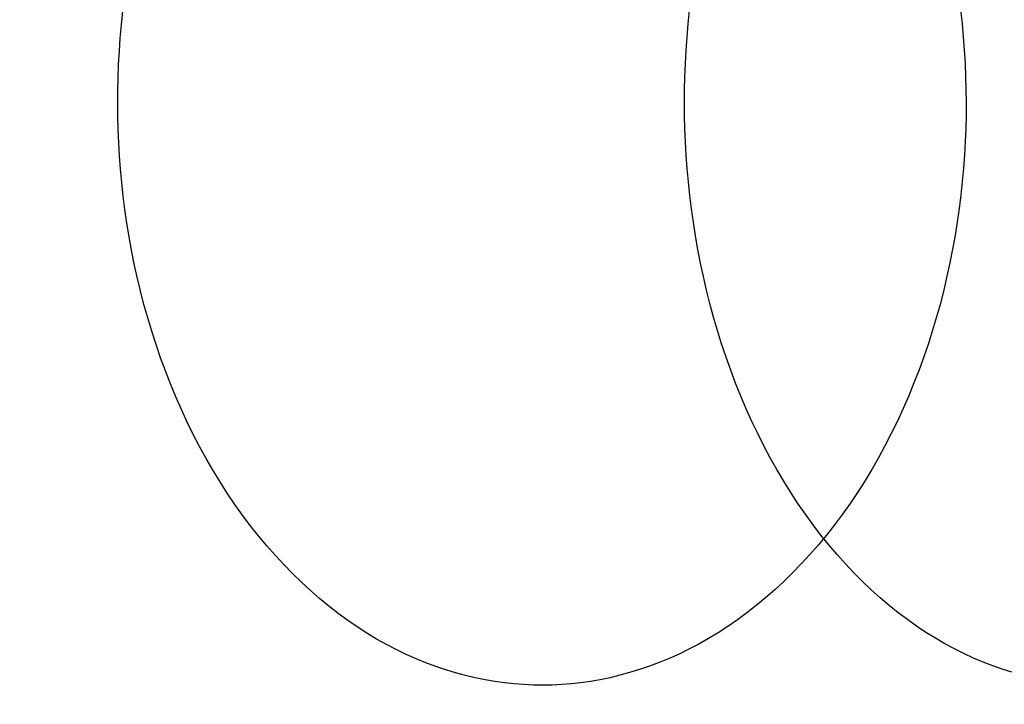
# Model space of a CAD drawing. Header units: millimetres. Extents: x -2852 to 102, y -106 to 97.
# Tile 133 of 256: x -2523 to -2511, y -12 to -4. Entities that reach past the tile are written whole.
import ezdxf

# ---------------------------------------------------------------- set-up
doc = ezdxf.new("R2010")
doc.units = ezdxf.units.MM
doc.header["$MEASUREMENT"] = 0
doc.layers.add('Predefinito', color=5, linetype='Continuous')

msp = doc.modelspace()

# ---------------------------------------------------------------- linework, layer by layer
at = {"layer": 'Predefinito', "extrusion": (-0.661408, -0.00090414, 0.750026)}
msp.add_lwpolyline([(1.524, -1409.59), (1.369, -1409.588), (1.212, -1409.583), (1.054, -1409.574), (0.895, -1409.562), (0.735, -1409.545), (0.574, -1409.525), (0.413, -1409.501), (0.251, -1409.473), (0.088, -1409.441), (-0.075, -1409.405), (-0.238, -1409.364), (-0.402, -1409.32), (-0.565, -1409.271), (-0.728, -1409.218), (-0.89, -1409.16), (-1.052, -1409.099), (-1.213, -1409.032), (-1.374, -1408.962), (-1.533, -1408.887), (-1.691, -1408.808), (-1.847, -1408.725), (-2.002, -1408.637), (-2.155, -1408.545), (-2.306, -1408.449), (-2.455, -1408.349), (-2.602, -1408.245), (-2.746, -1408.137), (-2.888, -1408.024), (-3.027, -1407.909), (-3.163, -1407.789), (-3.296, -1407.666), (-3.425, -1407.54), (-3.552, -1407.41), (-3.675, -1407.277), (-3.794, -1407.141), (-3.91, -1407.002), (-4.022, -1406.86), (-4.13, -1406.716), (-4.234, -1406.569), (-4.335, -1406.42), (-4.431, -1406.269), (-4.523, -1406.116), (-4.61, -1405.962), (-4.694, -1405.805), (-4.773, -1405.647), (-4.848, -1405.488), (-4.918, -1405.328), (-4.984, -1405.167), (-5.046, -1405.005), (-5.103, -1404.842), (-5.157, -1404.679), (-5.205, -1404.516), (-5.25, -1404.353), (-5.29, -1404.19), (-5.327, -1404.026), (-5.359, -1403.864), (-5.387, -1403.702), (-5.411, -1403.54), (-5.431, -1403.379), (-5.447, -1403.219), (-5.46, -1403.06), (-5.469, -1402.902), (-5.474, -1402.745), (-5.476, -1402.59), (-5.474, -1402.435), (-5.469, -1402.278), (-5.46, -1402.12), (-5.447, -1401.961), (-5.431, -1401.801), (-5.411, -1401.64), (-5.387, -1401.479), (-5.359, -1401.316), (-5.327, -1401.154), (-5.29, -1400.99), (-5.25, -1400.827), (-5.205, -1400.664), (-5.157, -1400.501), (-5.103, -1400.338), (-5.046, -1400.175), (-4.984, -1400.013), (-4.918, -1399.852), (-4.848, -1399.692), (-4.773, -1399.533), (-4.694, -1399.375), (-4.61, -1399.219), (-4.523, -1399.064), (-4.431, -1398.911), (-4.335, -1398.76), (-4.234, -1398.611), (-4.13, -1398.464), (-4.022, -1398.32), (-3.91, -1398.178), (-3.794, -1398.039), (-3.675, -1397.903), (-3.552, -1397.77), (-3.425, -1397.64), (-3.296, -1397.514), (-3.163, -1397.391), (-3.027, -1397.271), (-2.888, -1397.156), (-2.746, -1397.044), (-2.602, -1396.935), (-2.455, -1396.831), (-2.306, -1396.731), (-2.155, -1396.635), (-2.002, -1396.543), (-1.847, -1396.455), (-1.691, -1396.372), (-1.533, -1396.293), (-1.374, -1396.218), (-1.213, -1396.148), (-1.052, -1396.081), (-0.89, -1396.02), (-0.728, -1395.962), (-0.565, -1395.909), (-0.402, -1395.86), (-0.238, -1395.816), (-0.075, -1395.775), (0.088, -1395.739), (0.251, -1395.707), (0.413, -1395.679), (0.574, -1395.655), (0.735, -1395.635), (0.895, -1395.618), (1.054, -1395.606), (1.212, -1395.597), (1.369, -1395.592), (1.524, -1395.59), (1.68, -1395.592), (1.836, -1395.597), (1.994, -1395.606), (2.153, -1395.618), (2.313, -1395.635), (2.474, -1395.655), (2.636, -1395.679), (2.798, -1395.707), (2.961, -1395.739), (3.124, -1395.775), (3.287, -1395.816), (3.45, -1395.86), (3.614, -1395.909), (3.777, -1395.962), (3.939, -1396.02), (4.101, -1396.081), (4.262, -1396.148), (4.422, -1396.218), (4.582, -1396.293), (4.739, -1396.372), (4.896, -1396.455), (5.051, -1396.543), (5.204, -1396.635), (5.355, -1396.731), (5.504, -1396.831), (5.65, -1396.935), (5.795, -1397.044), (5.936, -1397.156), (6.075, -1397.271), (6.211, -1397.391), (6.344, -1397.514), (6.474, -1397.64), (6.601, -1397.77), (6.724, -1397.903), (6.843, -1398.039), (6.959, -1398.178), (7.071, -1398.32), (7.179, -1398.464), (7.283, -1398.611), (7.383, -1398.76), (7.479, -1398.911), (7.571, -1399.064), (7.659, -1399.219), (7.742, -1399.375), (7.821, -1399.533), (7.896, -1399.692), (7.967, -1399.852), (8.033, -1400.013), (8.095, -1400.175), (8.152, -1400.338), (8.205, -1400.501), (8.254, -1400.664), (8.299, -1400.827), (8.339, -1400.99), (8.375, -1401.154), (8.407, -1401.316), (8.436, -1401.479), (8.46, -1401.64), (8.48, -1401.801), (8.496, -1401.961), (8.509, -1402.12), (8.517, -1402.278), (8.523, -1402.435), (8.524, -1402.59), (8.523, -1402.745), (8.517, -1402.902), (8.509, -1403.06), (8.496, -1403.219), (8.48, -1403.379), (8.46, -1403.54), (8.436, -1403.702), (8.407, -1403.864), (8.375, -1404.026), (8.339, -1404.19), (8.299, -1404.353), (8.254, -1404.516), (8.205, -1404.679), (8.152, -1404.842), (8.095, -1405.005), (8.033, -1405.167), (7.967, -1405.328), (7.896, -1405.488), (7.821, -1405.647), (7.742, -1405.805), (7.659, -1405.962), (7.571, -1406.116), (7.479, -1406.269), (7.383, -1406.42), (7.283, -1406.569), (7.179, -1406.716), (7.071, -1406.86), (6.959, -1407.002), (6.843, -1407.141), (6.724, -1407.277), (6.601, -1407.41), (6.474, -1407.54), (6.344, -1407.666), (6.211, -1407.789), (6.075, -1407.909), (5.936, -1408.024), (5.795, -1408.137), (5.65, -1408.245), (5.504, -1408.349), (5.355, -1408.449), (5.204, -1408.545), (5.051, -1408.637), (4.896, -1408.725), (4.739, -1408.808), (4.582, -1408.887), (4.422, -1408.962), (4.262, -1409.032), (4.101, -1409.099), (3.939, -1409.16), (3.777, -1409.218), (3.614, -1409.271), (3.45, -1409.32), (3.287, -1409.364), (3.124, -1409.405), (2.961, -1409.441), (2.798, -1409.473), (2.636, -1409.501), (2.474, -1409.525), (2.313, -1409.545), (2.153, -1409.562), (1.994, -1409.574), (1.836, -1409.583), (1.68, -1409.588), (1.524, -1409.59)], dxfattribs=at)
msp.add_lwpolyline([(1.524, -1409.59), (1.369, -1409.588), (1.212, -1409.583), (1.054, -1409.574), (0.895, -1409.562), (0.735, -1409.545), (0.574, -1409.525), (0.413, -1409.501), (0.251, -1409.473), (0.088, -1409.441), (-0.075, -1409.405), (-0.238, -1409.364), (-0.402, -1409.32), (-0.565, -1409.271), (-0.728, -1409.218), (-0.89, -1409.16), (-1.052, -1409.099), (-1.213, -1409.032), (-1.374, -1408.962), (-1.533, -1408.887), (-1.691, -1408.808), (-1.847, -1408.725), (-2.002, -1408.637), (-2.155, -1408.545), (-2.306, -1408.449), (-2.455, -1408.349), (-2.602, -1408.245), (-2.746, -1408.137), (-2.888, -1408.024), (-3.027, -1407.909), (-3.163, -1407.789), (-3.296, -1407.666), (-3.425, -1407.54), (-3.552, -1407.41), (-3.675, -1407.277), (-3.794, -1407.141), (-3.91, -1407.002), (-4.022, -1406.86), (-4.13, -1406.716), (-4.234, -1406.569), (-4.335, -1406.42), (-4.431, -1406.269), (-4.523, -1406.116), (-4.61, -1405.962), (-4.694, -1405.805), (-4.773, -1405.647), (-4.848, -1405.488), (-4.918, -1405.328), (-4.984, -1405.167), (-5.046, -1405.005), (-5.103, -1404.842), (-5.157, -1404.679), (-5.205, -1404.516), (-5.25, -1404.353), (-5.29, -1404.19), (-5.327, -1404.026), (-5.359, -1403.864), (-5.387, -1403.702), (-5.411, -1403.54), (-5.431, -1403.379), (-5.447, -1403.219), (-5.46, -1403.06), (-5.469, -1402.902), (-5.474, -1402.745), (-5.476, -1402.59), (-5.474, -1402.435), (-5.469, -1402.278), (-5.46, -1402.12), (-5.447, -1401.961), (-5.431, -1401.801), (-5.411, -1401.64), (-5.387, -1401.479), (-5.359, -1401.316), (-5.327, -1401.154), (-5.29, -1400.99), (-5.25, -1400.827), (-5.205, -1400.664), (-5.157, -1400.501), (-5.103, -1400.338), (-5.046, -1400.175), (-4.984, -1400.013), (-4.918, -1399.852), (-4.848, -1399.692), (-4.773, -1399.533), (-4.694, -1399.375), (-4.61, -1399.219), (-4.523, -1399.064), (-4.431, -1398.911), (-4.335, -1398.76), (-4.234, -1398.611), (-4.13, -1398.464), (-4.022, -1398.32), (-3.91, -1398.178), (-3.794, -1398.039), (-3.675, -1397.903), (-3.552, -1397.77), (-3.425, -1397.64), (-3.296, -1397.514), (-3.163, -1397.391), (-3.027, -1397.271), (-2.888, -1397.156), (-2.746, -1397.044), (-2.602, -1396.935), (-2.455, -1396.831), (-2.306, -1396.731), (-2.155, -1396.635), (-2.002, -1396.543), (-1.847, -1396.455), (-1.691, -1396.372), (-1.533, -1396.293), (-1.374, -1396.218), (-1.213, -1396.148), (-1.052, -1396.081), (-0.89, -1396.02), (-0.728, -1395.962), (-0.565, -1395.909), (-0.402, -1395.86), (-0.238, -1395.816), (-0.075, -1395.775), (0.088, -1395.739), (0.251, -1395.707), (0.413, -1395.679), (0.574, -1395.655), (0.735, -1395.635), (0.895, -1395.618), (1.054, -1395.606), (1.212, -1395.597), (1.369, -1395.592), (1.524, -1395.59), (1.68, -1395.592), (1.836, -1395.597), (1.994, -1395.606), (2.153, -1395.618), (2.313, -1395.635), (2.474, -1395.655), (2.636, -1395.679), (2.798, -1395.707), (2.961, -1395.739), (3.124, -1395.775), (3.287, -1395.816), (3.45, -1395.86), (3.614, -1395.909), (3.777, -1395.962), (3.939, -1396.02), (4.101, -1396.081), (4.262, -1396.148), (4.422, -1396.218), (4.582, -1396.293), (4.739, -1396.372), (4.896, -1396.455), (5.051, -1396.543), (5.204, -1396.635), (5.355, -1396.731), (5.504, -1396.831), (5.65, -1396.935), (5.795, -1397.044), (5.936, -1397.156), (6.075, -1397.271), (6.211, -1397.391), (6.344, -1397.514), (6.474, -1397.64), (6.601, -1397.77), (6.724, -1397.903), (6.843, -1398.039), (6.959, -1398.178), (7.071, -1398.32), (7.179, -1398.464), (7.283, -1398.611), (7.383, -1398.76), (7.479, -1398.911), (7.571, -1399.064), (7.659, -1399.219), (7.742, -1399.375), (7.821, -1399.533), (7.896, -1399.692), (7.967, -1399.852), (8.033, -1400.013), (8.095, -1400.175), (8.152, -1400.338), (8.205, -1400.501), (8.254, -1400.664), (8.299, -1400.827), (8.339, -1400.99), (8.375, -1401.154), (8.407, -1401.316), (8.436, -1401.479), (8.46, -1401.64), (8.48, -1401.801), (8.496, -1401.961), (8.509, -1402.12), (8.517, -1402.278), (8.523, -1402.435), (8.524, -1402.59), (8.523, -1402.745), (8.517, -1402.902), (8.509, -1403.06), (8.496, -1403.219), (8.48, -1403.379), (8.46, -1403.54), (8.436, -1403.702), (8.407, -1403.864), (8.375, -1404.026), (8.339, -1404.19), (8.299, -1404.353), (8.254, -1404.516), (8.205, -1404.679), (8.152, -1404.842), (8.095, -1405.005), (8.033, -1405.167), (7.967, -1405.328), (7.896, -1405.488), (7.821, -1405.647), (7.742, -1405.805), (7.659, -1405.962), (7.571, -1406.116), (7.479, -1406.269), (7.383, -1406.42), (7.283, -1406.569), (7.179, -1406.716), (7.071, -1406.86), (6.959, -1407.002), (6.843, -1407.141), (6.724, -1407.277), (6.601, -1407.41), (6.474, -1407.54), (6.344, -1407.666), (6.211, -1407.789), (6.075, -1407.909), (5.936, -1408.024), (5.795, -1408.137), (5.65, -1408.245), (5.504, -1408.349), (5.355, -1408.449), (5.204, -1408.545), (5.051, -1408.637), (4.896, -1408.725), (4.739, -1408.808), (4.582, -1408.887), (4.422, -1408.962), (4.262, -1409.032), (4.101, -1409.099), (3.939, -1409.16), (3.777, -1409.218), (3.614, -1409.271), (3.45, -1409.32), (3.287, -1409.364), (3.124, -1409.405), (2.961, -1409.441), (2.798, -1409.473), (2.636, -1409.501), (2.474, -1409.525), (2.313, -1409.545), (2.153, -1409.562), (1.994, -1409.574), (1.836, -1409.583), (1.68, -1409.588), (1.524, -1409.59)], dxfattribs=at)
at = {"layer": 'Predefinito', "extrusion": (-0.001367, 0.999999, 0)}
for points in [[(1893.351, 1025.423), (1943.996, 932.904), (1961.196, 903.334), (1978.994, 874.095), (1998.617, 843.546), (2019.574, 812.937), (2030.542, 797.765), (2041.807, 782.796), (2053.363, 768.091), (2065.262, 753.644), (2077.379, 739.663), (2089.888, 726.008), (2102.541, 713.005), (2109.032, 706.653), (2115.637, 700.412), (2122.165, 694.465), (2128.81, 688.638), (2135.576, 682.942), (2142.469, 677.386), (2149.248, 672.164), (2156.152, 667.094), (2163.186, 662.189), (2170.353, 657.462), (2177.385, 653.09), (2184.546, 648.911), (2191.838, 644.939), (2199.261, 641.191), (2206.559, 637.799), (2213.976, 634.65), (2217.729, 633.171), (2221.511, 631.76), (2225.321, 630.418), (2229.159, 629.147), (2233.493, 627.811), (2237.855, 626.569), (2242.242, 625.424), (2246.651, 624.375), (2250.821, 623.475), (2255.007, 622.658), (2259.209, 621.925), (2263.423, 621.276), (2267.619, 620.713), (2271.823, 620.23), (2276.035, 619.828), (2280.251, 619.505), (2284.472, 619.261), (2288.695, 619.094), (2292.918, 619.003), (2297.141, 618.988), (2305.557, 619.179), (2313.955, 619.658), (2322.326, 620.416), (2330.662, 621.445), (2338.948, 622.733), (2347.185, 624.275), (2355.367, 626.062), (2363.489, 628.086), (2371.51, 630.329), (2379.462, 632.793), (2387.341, 635.472), (2395.142, 638.361), (2402.771, 641.415), (2410.318, 644.664), (2417.778, 648.104), (2425.148, 651.731), (2432.267, 655.457), (2439.292, 659.357), (2446.219, 663.43), (2453.044, 667.673), (2459.337, 671.801), (2465.533, 676.078), (2471.626, 680.506), (2477.611, 685.085), (2485.196, 691.244), (2492.573, 697.653), (2496.48, 701.227), (2500.322, 704.871), (2504.098, 708.583), (2507.806, 712.361), (2514.89, 719.962), (2521.71, 727.789), (2528.21, 735.751), (2534.46, 743.898), (2540.461, 752.2), (2546.234, 760.647), (2551.824, 769.271), (2557.214, 778.001), (2562.522, 786.996), (2567.664, 796.07), (2577.527, 814.391), (2632.823, 924.581), (2644.452, 945.982), (2657.018, 967.756), (2680.503, 1005.603), (2683.726, 1011.103), (2686.673, 1016.486), (2687.995, 1019.076), (2689.269, 1021.731), (2690.354, 1024.169), (2690.875, 1025.417), (2691.378, 1026.687)], [(1893.351, 1025.423), (1943.996, 932.904), (1961.196, 903.334), (1978.994, 874.095), (1998.617, 843.546), (2019.574, 812.937), (2030.542, 797.765), (2041.807, 782.796), (2053.363, 768.091), (2065.262, 753.644), (2077.379, 739.663), (2089.888, 726.008), (2102.541, 713.005), (2109.032, 706.653), (2115.637, 700.412), (2122.165, 694.465), (2128.81, 688.638), (2135.576, 682.942), (2142.469, 677.386), (2149.248, 672.164), (2156.152, 667.094), (2163.186, 662.189), (2170.353, 657.462), (2177.385, 653.09), (2184.546, 648.911), (2191.838, 644.939), (2199.261, 641.191), (2206.559, 637.799), (2213.976, 634.65), (2217.729, 633.171), (2221.511, 631.76), (2225.321, 630.418), (2229.159, 629.147), (2233.493, 627.811), (2237.855, 626.569), (2242.242, 625.424), (2246.651, 624.375), (2250.821, 623.475), (2255.007, 622.658), (2259.209, 621.925), (2263.423, 621.276), (2267.619, 620.713), (2271.823, 620.23), (2276.035, 619.828), (2280.251, 619.505), (2284.472, 619.261), (2288.695, 619.094), (2292.918, 619.003), (2297.141, 618.988), (2305.557, 619.179), (2313.955, 619.658), (2322.326, 620.416), (2330.662, 621.445), (2338.948, 622.733), (2347.185, 624.275), (2355.367, 626.062), (2363.489, 628.086), (2371.51, 630.329), (2379.462, 632.793), (2387.341, 635.472), (2395.142, 638.361), (2402.771, 641.415), (2410.318, 644.664), (2417.778, 648.104), (2425.148, 651.731), (2432.267, 655.457), (2439.292, 659.357), (2446.219, 663.43), (2453.044, 667.673), (2459.337, 671.801), (2465.533, 676.078), (2471.626, 680.506), (2477.611, 685.085), (2485.196, 691.244), (2492.573, 697.653), (2496.48, 701.227), (2500.322, 704.871), (2504.098, 708.583), (2507.806, 712.361), (2514.89, 719.962), (2521.71, 727.789), (2528.21, 735.751), (2534.46, 743.898), (2540.461, 752.2), (2546.234, 760.647), (2551.824, 769.271), (2557.214, 778.001), (2562.522, 786.996), (2567.664, 796.07), (2577.527, 814.391), (2632.823, 924.581), (2644.452, 945.982), (2657.018, 967.756), (2680.503, 1005.603), (2683.726, 1011.103), (2686.673, 1016.486), (2687.995, 1019.076), (2689.269, 1021.731), (2690.354, 1024.169), (2690.875, 1025.417), (2691.378, 1026.687)], [(2685.094, 1029.656), (2684.653, 1028.514), (2684.179, 1027.354), (2683.136, 1024.978), (2681.976, 1022.534), (2680.708, 1020.029), (2679.342, 1017.466), (2677.888, 1014.851), (2674.755, 1009.486), (2647.236, 964.812), (2634.885, 943.007), (2623.438, 921.608), (2573.472, 821.606), (2563.678, 803.183), (2553.533, 785.345), (2548.272, 776.653), (2542.857, 768.118), (2537.263, 759.741), (2531.47, 751.527), (2525.454, 743.478), (2519.193, 735.598), (2512.666, 727.889), (2505.848, 720.356), (2498.718, 713.001), (2495.03, 709.391), (2491.254, 705.827), (2487.39, 702.309), (2483.433, 698.838), (2479.382, 695.414), (2475.233, 692.037), (2469.344, 687.456), (2463.27, 682.973), (2457.021, 678.599), (2450.604, 674.339), (2444.025, 670.203), (2437.294, 666.199), (2430.418, 662.334), (2423.403, 658.618), (2416.259, 655.058), (2408.992, 651.662), (2401.61, 648.438), (2394.122, 645.395), (2386.533, 642.541), (2378.853, 639.883), (2371.089, 637.431), (2363.249, 635.192), (2355.339, 633.174), (2347.369, 631.385), (2339.345, 629.834), (2331.275, 628.529), (2323.167, 627.478), (2315.028, 626.688), (2306.867, 626.169), (2298.69, 625.929), (2294.598, 625.915), (2290.506, 625.974), (2286.413, 626.107), (2282.321, 626.315), (2278.232, 626.598), (2274.145, 626.958), (2270.062, 627.395), (2265.984, 627.912), (2261.911, 628.508), (2257.846, 629.185), (2253.788, 629.943), (2249.738, 630.785), (2245.698, 631.71), (2241.669, 632.721), (2237.651, 633.817), (2233.646, 635), (2229.972, 636.166), (2226.309, 637.405), (2222.658, 638.717), (2219.018, 640.1), (2215.391, 641.554), (2211.775, 643.077), (2204.58, 646.326), (2197.435, 649.84), (2190.34, 653.611), (2183.297, 657.63), (2176.306, 661.888), (2169.369, 666.379), (2162.486, 671.093), (2155.659, 676.022), (2148.889, 681.158), (2142.175, 686.492), (2135.521, 692.017), (2128.926, 697.724), (2122.392, 703.605), (2115.919, 709.651), (2109.508, 715.854), (2096.88, 728.7), (2084.513, 742.076), (2072.418, 755.915), (2060.6, 770.152), (2049.07, 784.721), (2037.834, 799.554), (2026.9, 814.587), (2005.974, 844.986), (1986.355, 875.387), (1968.108, 905.263), (1951.298, 934.083), (1899.711, 1028.227)], [(2685.094, 1029.656), (2684.653, 1028.514), (2684.179, 1027.354), (2683.136, 1024.978), (2681.976, 1022.534), (2680.708, 1020.029), (2679.342, 1017.466), (2677.888, 1014.851), (2674.755, 1009.486), (2647.236, 964.812), (2634.885, 943.007), (2623.438, 921.608), (2573.472, 821.606), (2563.678, 803.183), (2553.533, 785.345), (2548.272, 776.653), (2542.857, 768.118), (2537.263, 759.741), (2531.47, 751.527), (2525.454, 743.478), (2519.193, 735.598), (2512.666, 727.889), (2505.848, 720.356), (2498.718, 713.001), (2495.03, 709.391), (2491.254, 705.827), (2487.39, 702.309), (2483.433, 698.838), (2479.382, 695.414), (2475.233, 692.037), (2469.344, 687.456), (2463.27, 682.973), (2457.021, 678.599), (2450.604, 674.339), (2444.025, 670.203), (2437.294, 666.199), (2430.418, 662.334), (2423.403, 658.618), (2416.259, 655.058), (2408.992, 651.662), (2401.61, 648.438), (2394.122, 645.395), (2386.533, 642.541), (2378.853, 639.883), (2371.089, 637.431), (2363.249, 635.192), (2355.339, 633.174), (2347.369, 631.385), (2339.345, 629.834), (2331.275, 628.529), (2323.167, 627.478), (2315.028, 626.688), (2306.867, 626.169), (2298.69, 625.929), (2294.598, 625.915), (2290.506, 625.974), (2286.413, 626.107), (2282.321, 626.315), (2278.232, 626.598), (2274.145, 626.958), (2270.062, 627.395), (2265.984, 627.912), (2261.911, 628.508), (2257.846, 629.185), (2253.788, 629.943), (2249.738, 630.785), (2245.698, 631.71), (2241.669, 632.721), (2237.651, 633.817), (2233.646, 635), (2229.972, 636.166), (2226.309, 637.405), (2222.658, 638.717), (2219.018, 640.1), (2215.391, 641.554), (2211.775, 643.077), (2204.58, 646.326), (2197.435, 649.84), (2190.34, 653.611), (2183.297, 657.63), (2176.306, 661.888), (2169.369, 666.379), (2162.486, 671.093), (2155.659, 676.022), (2148.889, 681.158), (2142.175, 686.492), (2135.521, 692.017), (2128.926, 697.724), (2122.392, 703.605), (2115.919, 709.651), (2109.508, 715.854), (2096.88, 728.7), (2084.513, 742.076), (2072.418, 755.915), (2060.6, 770.152), (2049.07, 784.721), (2037.834, 799.554), (2026.9, 814.587), (2005.974, 844.986), (1986.355, 875.387), (1968.108, 905.263), (1951.298, 934.083), (1899.711, 1028.227)], [(1905.998, 1031.428), (1956.521, 939.158), (1973.605, 909.817), (1991.259, 880.845), (2010.696, 850.623), (2031.419, 820.401), (2042.247, 805.445), (2053.356, 790.71), (2064.735, 776.257), (2076.434, 762.081), (2088.326, 748.391), (2100.577, 735.049), (2112.94, 722.379), (2119.268, 716.204), (2125.7, 710.146), (2132.045, 704.384), (2138.494, 698.749), (2145.048, 693.251), (2151.712, 687.9), (2158.253, 682.884), (2164.9, 678.025), (2171.656, 673.337), (2178.522, 668.832), (2185.241, 664.679), (2192.064, 660.721), (2198.993, 656.973), (2206.025, 653.449), (2212.916, 650.273), (2219.899, 647.335), (2223.423, 645.961), (2226.969, 644.652), (2230.536, 643.41), (2234.124, 642.237), (2238.17, 641.007), (2242.241, 639.865), (2246.337, 638.812), (2250.455, 637.848), (2254.353, 637.022), (2258.268, 636.273), (2262.199, 635.602), (2266.144, 635.009), (2270.075, 634.496), (2274.016, 634.058), (2277.966, 633.694), (2281.924, 633.405), (2285.888, 633.189), (2289.857, 633.045), (2293.83, 632.973), (2297.806, 632.972), (2305.737, 633.178), (2313.662, 633.655), (2321.574, 634.396), (2329.464, 635.393), (2337.317, 636.638), (2345.134, 638.124), (2352.908, 639.844), (2360.634, 641.791), (2368.271, 643.949), (2375.85, 646.319), (2383.365, 648.896), (2390.811, 651.674), (2398.098, 654.612), (2405.308, 657.737), (2412.438, 661.046), (2419.484, 664.534), (2426.289, 668.117), (2433.005, 671.866), (2439.624, 675.779), (2446.144, 679.855), (2452.151, 683.816), (2458.061, 687.918), (2463.868, 692.16), (2469.565, 696.541), (2476.774, 702.428), (2483.783, 708.55), (2487.496, 711.964), (2491.146, 715.445), (2494.735, 718.992), (2498.261, 722.602), (2505.002, 729.873), (2511.502, 737.37), (2517.71, 745.011), (2523.692, 752.846), (2529.453, 760.85), (2535.011, 769.017), (2540.411, 777.379), (2545.634, 785.869), (2550.797, 794.646), (2555.815, 803.528), (2565.493, 821.545), (2620.832, 931.806), (2632.631, 953.483), (2645.413, 975.588), (2668.906, 1013.445), (2671.937, 1018.654), (2673.307, 1021.13), (2674.619, 1023.605), (2675.781, 1025.918), (2676.867, 1028.226), (2677.757, 1030.277), (2678.17, 1031.297), (2678.557, 1032.31)], [(1905.998, 1031.428), (1956.521, 939.158), (1973.605, 909.817), (1991.259, 880.845), (2010.696, 850.623), (2031.419, 820.401), (2042.247, 805.445), (2053.356, 790.71), (2064.735, 776.257), (2076.434, 762.081), (2088.326, 748.391), (2100.577, 735.049), (2112.94, 722.379), (2119.268, 716.204), (2125.7, 710.146), (2132.045, 704.384), (2138.494, 698.749), (2145.048, 693.251), (2151.712, 687.9), (2158.253, 682.884), (2164.9, 678.025), (2171.656, 673.337), (2178.522, 668.832), (2185.241, 664.679), (2192.064, 660.721), (2198.993, 656.973), (2206.025, 653.449), (2212.916, 650.273), (2219.899, 647.335), (2223.423, 645.961), (2226.969, 644.652), (2230.536, 643.41), (2234.124, 642.237), (2238.17, 641.007), (2242.241, 639.865), (2246.337, 638.812), (2250.455, 637.848), (2254.353, 637.022), (2258.268, 636.273), (2262.199, 635.602), (2266.144, 635.009), (2270.075, 634.496), (2274.016, 634.058), (2277.966, 633.694), (2281.924, 633.405), (2285.888, 633.189), (2289.857, 633.045), (2293.83, 632.973), (2297.806, 632.972), (2305.737, 633.178), (2313.662, 633.655), (2321.574, 634.396), (2329.464, 635.393), (2337.317, 636.638), (2345.134, 638.124), (2352.908, 639.844), (2360.634, 641.791), (2368.271, 643.949), (2375.85, 646.319), (2383.365, 648.896), (2390.811, 651.674), (2398.098, 654.612), (2405.308, 657.737), (2412.438, 661.046), (2419.484, 664.534), (2426.289, 668.117), (2433.005, 671.866), (2439.624, 675.779), (2446.144, 679.855), (2452.151, 683.816), (2458.061, 687.918), (2463.868, 692.16), (2469.565, 696.541), (2476.774, 702.428), (2483.783, 708.55), (2487.496, 711.964), (2491.146, 715.445), (2494.735, 718.992), (2498.261, 722.602), (2505.002, 729.873), (2511.502, 737.37), (2517.71, 745.011), (2523.692, 752.846), (2529.453, 760.85), (2535.011, 769.017), (2540.411, 777.379), (2545.634, 785.869), (2550.797, 794.646), (2555.815, 803.528), (2565.493, 821.545), (2620.832, 931.806), (2632.631, 953.483), (2645.413, 975.588), (2668.906, 1013.445), (2671.937, 1018.654), (2673.307, 1021.13), (2674.619, 1023.605), (2675.781, 1025.918), (2676.867, 1028.226), (2677.757, 1030.277), (2678.17, 1031.297), (2678.557, 1032.31)], [(1899.675, 1028.426), (1950.258, 936.031), (1967.4, 906.576), (1985.127, 877.47), (2004.656, 847.084), (2025.496, 816.669), (2036.395, 801.605), (2047.581, 786.753), (2059.049, 772.174), (2070.848, 757.863), (2082.852, 744.027), (2095.232, 730.528), (2107.74, 717.692), (2114.15, 711.428), (2120.669, 705.279), (2127.105, 699.424), (2133.652, 693.694), (2140.312, 688.097), (2147.091, 682.643), (2153.75, 677.524), (2160.526, 672.56), (2167.421, 667.763), (2174.437, 663.147), (2181.313, 658.884), (2188.305, 654.816), (2195.415, 650.956), (2202.643, 647.32), (2209.738, 644.036), (2216.937, 640.993), (2220.576, 639.566), (2224.24, 638.206), (2227.928, 636.914), (2231.641, 635.692), (2235.831, 634.409), (2240.048, 633.217), (2244.289, 632.118), (2248.553, 631.112), (2252.587, 630.248), (2256.638, 629.466), (2260.704, 628.764), (2264.783, 628.142), (2268.847, 627.604), (2272.92, 627.144), (2277, 626.761), (2281.087, 626.455), (2285.18, 626.225), (2289.276, 626.069), (2293.374, 625.988), (2297.474, 625.98), (2305.647, 626.178), (2313.808, 626.656), (2321.95, 627.406), (2330.063, 628.419), (2338.132, 629.686), (2346.159, 631.199), (2354.138, 632.953), (2362.062, 634.938), (2369.891, 637.139), (2377.656, 639.556), (2385.353, 642.184), (2392.976, 645.017), (2400.435, 648.013), (2407.813, 651.2), (2415.108, 654.575), (2422.316, 658.133), (2429.278, 661.787), (2436.148, 665.612), (2442.922, 669.605), (2449.594, 673.764), (2455.744, 677.809), (2461.797, 681.998), (2467.747, 686.333), (2473.588, 690.813), (2480.985, 696.836), (2488.178, 703.101), (2491.988, 706.596), (2495.734, 710.158), (2499.416, 713.788), (2503.033, 717.481), (2509.946, 724.917), (2516.606, 732.58), (2522.96, 740.381), (2529.076, 748.372), (2534.957, 756.525), (2540.622, 764.832), (2546.118, 773.325), (2551.424, 781.935), (2556.66, 790.821), (2561.74, 799.799), (2571.51, 817.968), (2626.828, 928.194), (2638.541, 949.732), (2651.216, 971.672), (2674.704, 1009.524), (2677.832, 1014.879), (2679.262, 1017.451), (2680.646, 1020.045), (2681.888, 1022.497), (2683.068, 1024.979), (2684.056, 1027.223), (2684.522, 1028.357), (2684.967, 1029.499)], [(1899.675, 1028.426), (1950.258, 936.031), (1967.4, 906.576), (1985.127, 877.47), (2004.656, 847.084), (2025.496, 816.669), (2036.395, 801.605), (2047.581, 786.753), (2059.049, 772.174), (2070.848, 757.863), (2082.852, 744.027), (2095.232, 730.528), (2107.74, 717.692), (2114.15, 711.428), (2120.669, 705.279), (2127.105, 699.424), (2133.652, 693.694), (2140.312, 688.097), (2147.091, 682.643), (2153.75, 677.524), (2160.526, 672.56), (2167.421, 667.763), (2174.437, 663.147), (2181.313, 658.884), (2188.305, 654.816), (2195.415, 650.956), (2202.643, 647.32), (2209.738, 644.036), (2216.937, 640.993), (2220.576, 639.566), (2224.24, 638.206), (2227.928, 636.914), (2231.641, 635.692), (2235.831, 634.409), (2240.048, 633.217), (2244.289, 632.118), (2248.553, 631.112), (2252.587, 630.248), (2256.638, 629.466), (2260.704, 628.764), (2264.783, 628.142), (2268.847, 627.604), (2272.92, 627.144), (2277, 626.761), (2281.087, 626.455), (2285.18, 626.225), (2289.276, 626.069), (2293.374, 625.988), (2297.474, 625.98), (2305.647, 626.178), (2313.808, 626.656), (2321.95, 627.406), (2330.063, 628.419), (2338.132, 629.686), (2346.159, 631.199), (2354.138, 632.953), (2362.062, 634.938), (2369.891, 637.139), (2377.656, 639.556), (2385.353, 642.184), (2392.976, 645.017), (2400.435, 648.013), (2407.813, 651.2), (2415.108, 654.575), (2422.316, 658.133), (2429.278, 661.787), (2436.148, 665.612), (2442.922, 669.605), (2449.594, 673.764), (2455.744, 677.809), (2461.797, 681.998), (2467.747, 686.333), (2473.588, 690.813), (2480.985, 696.836), (2488.178, 703.101), (2491.988, 706.596), (2495.734, 710.158), (2499.416, 713.788), (2503.033, 717.481), (2509.946, 724.917), (2516.606, 732.58), (2522.96, 740.381), (2529.076, 748.372), (2534.957, 756.525), (2540.622, 764.832), (2546.118, 773.325), (2551.424, 781.935), (2556.66, 790.821), (2561.74, 799.799), (2571.51, 817.968), (2626.828, 928.194), (2638.541, 949.732), (2651.216, 971.672), (2674.704, 1009.524), (2677.832, 1014.879), (2679.262, 1017.451), (2680.646, 1020.045), (2681.888, 1022.497), (2683.068, 1024.979), (2684.056, 1027.223), (2684.522, 1028.357), (2684.967, 1029.499)]]:
    msp.add_lwpolyline(points, dxfattribs=at)
at = {"layer": 'Predefinito'}
for points in [[(-2511.564, -3.846, 737.309), (-2511.546, -4.008, 737.326), (-2511.531, -4.169, 737.34), (-2511.519, -4.329, 737.351), (-2511.51, -4.488, 737.359), (-2511.503, -4.645, 737.365), (-2511.499, -4.802, 737.369), (-2511.497, -4.958, 737.37), (-2511.498, -5.113, 737.369), (-2511.502, -5.27, 737.365), (-2511.508, -5.428, 737.359), (-2511.517, -5.587, 737.351), (-2511.529, -5.747, 737.34), (-2511.543, -5.907, 737.326), (-2511.561, -6.069, 737.309), (-2511.581, -6.231, 737.29), (-2511.604, -6.394, 737.268), (-2511.63, -6.557, 737.243), (-2511.659, -6.721, 737.216), (-2511.692, -6.884, 737.185), (-2511.727, -7.047, 737.152), (-2511.766, -7.21, 737.115), (-2511.807, -7.373, 737.076), (-2511.852, -7.535, 737.034), (-2511.9, -7.696, 736.989), (-2511.951, -7.856, 736.94), (-2512.006, -8.015, 736.889), (-2512.063, -8.173, 736.835), (-2512.124, -8.33, 736.778), (-2512.187, -8.485, 736.718), (-2512.254, -8.638, 736.655), (-2512.324, -8.789, 736.589), (-2512.397, -8.938, 736.521), (-2512.473, -9.085, 736.449), (-2512.551, -9.229, 736.375), (-2512.633, -9.371, 736.299), (-2512.717, -9.51, 736.22), (-2512.804, -9.646, 736.138), (-2512.893, -9.779, 736.054), (-2512.985, -9.909, 735.967), (-2513.08, -10.036, 735.878), (-2513.177, -10.159, 735.787), (-2513.276, -10.279, 735.694), (-2513.377, -10.395, 735.599), (-2513.48, -10.507, 735.502), (-2513.585, -10.615, 735.403), (-2513.692, -10.719, 735.303), (-2513.8, -10.82, 735.201), (-2513.91, -10.916, 735.098), (-2514.022, -11.008, 734.993), (-2514.135, -11.096, 734.887), (-2514.249, -11.179, 734.78), (-2514.364, -11.259, 734.672), (-2514.479, -11.334, 734.563), (-2514.596, -11.404, 734.453), (-2514.714, -11.47, 734.343), (-2514.832, -11.532, 734.232), (-2514.95, -11.59, 734.121), (-2515.069, -11.643, 734.009), (-2515.188, -11.692, 733.898), (-2515.307, -11.737, 733.786), (-2515.426, -11.778, 733.674), (-2515.545, -11.814, 733.563), (-2515.663, -11.846, 733.451), (-2515.781, -11.875, 733.34), (-2515.899, -11.899, 733.23), (-2516.016, -11.919, 733.12), (-2516.133, -11.936, 733.01), (-2516.249, -11.948, 732.901), (-2516.364, -11.957, 732.793), (-2516.478, -11.963, 732.686), (-2516.592, -11.965, 732.58), (-2516.705, -11.963, 732.473), (-2516.819, -11.958, 732.366), (-2516.934, -11.949, 732.258), (-2517.05, -11.937, 732.149), (-2517.167, -11.921, 732.04), (-2517.284, -11.901, 731.929), (-2517.402, -11.877, 731.819), (-2517.521, -11.849, 731.708), (-2517.639, -11.817, 731.596), (-2517.758, -11.781, 731.485), (-2517.877, -11.741, 731.373), (-2517.996, -11.696, 731.261), (-2518.115, -11.648, 731.15), (-2518.234, -11.595, 731.038), (-2518.353, -11.537, 730.927), (-2518.471, -11.476, 730.816), (-2518.589, -11.41, 730.706), (-2518.706, -11.339, 730.596), (-2518.822, -11.265, 730.487), (-2518.937, -11.186, 730.379), (-2519.051, -11.102, 730.272), (-2519.164, -11.015, 730.166), (-2519.276, -10.923, 730.061), (-2519.386, -10.827, 729.958), (-2519.495, -10.727, 729.856), (-2519.602, -10.623, 729.756), (-2519.707, -10.515, 729.657), (-2519.811, -10.403, 729.56), (-2519.912, -10.288, 729.465), (-2520.012, -10.168, 729.372), (-2520.109, -10.046, 729.281), (-2520.203, -9.919, 729.192), (-2520.296, -9.79, 729.105), (-2520.386, -9.657, 729.021), (-2520.473, -9.521, 728.94), (-2520.558, -9.382, 728.86), (-2520.639, -9.24, 728.784), (-2520.719, -9.096, 728.71), (-2520.795, -8.95, 728.638), (-2520.868, -8.801, 728.57), (-2520.938, -8.65, 728.504), (-2521.005, -8.497, 728.441), (-2521.07, -8.342, 728.381), (-2521.131, -8.186, 728.324), (-2521.188, -8.028, 728.27), (-2521.243, -7.869, 728.219), (-2521.295, -7.709, 728.171), (-2521.343, -7.548, 728.125), (-2521.389, -7.386, 728.083), (-2521.431, -7.223, 728.044), (-2521.47, -7.06, 728.007), (-2521.505, -6.897, 727.974), (-2521.538, -6.734, 727.943), (-2521.568, -6.571, 727.916), (-2521.595, -6.408, 727.891), (-2521.618, -6.245, 727.869), (-2521.639, -6.083, 727.85), (-2521.657, -5.921, 727.833), (-2521.672, -5.76, 727.819), (-2521.684, -5.6, 727.808), (-2521.693, -5.441, 727.8), (-2521.7, -5.284, 727.794), (-2521.704, -5.127, 727.79), (-2521.705, -4.971, 727.789)], [(-2511.564, -3.846, 737.309), (-2511.546, -4.008, 737.326), (-2511.531, -4.169, 737.34), (-2511.519, -4.329, 737.351), (-2511.51, -4.488, 737.359), (-2511.503, -4.645, 737.365), (-2511.499, -4.802, 737.369), (-2511.497, -4.958, 737.37), (-2511.498, -5.113, 737.369), (-2511.502, -5.27, 737.365), (-2511.508, -5.428, 737.359), (-2511.517, -5.587, 737.351), (-2511.529, -5.747, 737.34), (-2511.543, -5.907, 737.326), (-2511.561, -6.069, 737.309), (-2511.581, -6.231, 737.29), (-2511.604, -6.394, 737.268), (-2511.63, -6.557, 737.243), (-2511.659, -6.721, 737.216), (-2511.692, -6.884, 737.185), (-2511.727, -7.047, 737.152), (-2511.766, -7.21, 737.115), (-2511.807, -7.373, 737.076), (-2511.852, -7.535, 737.034), (-2511.9, -7.696, 736.989), (-2511.951, -7.856, 736.94), (-2512.006, -8.015, 736.889), (-2512.063, -8.173, 736.835), (-2512.124, -8.33, 736.778), (-2512.187, -8.485, 736.718), (-2512.254, -8.638, 736.655), (-2512.324, -8.789, 736.589), (-2512.397, -8.938, 736.521), (-2512.473, -9.085, 736.449), (-2512.551, -9.229, 736.375), (-2512.633, -9.371, 736.299), (-2512.717, -9.51, 736.22), (-2512.804, -9.646, 736.138), (-2512.893, -9.779, 736.054), (-2512.985, -9.909, 735.967), (-2513.08, -10.036, 735.878), (-2513.177, -10.159, 735.787), (-2513.276, -10.279, 735.694), (-2513.377, -10.395, 735.599), (-2513.48, -10.507, 735.502), (-2513.585, -10.615, 735.403), (-2513.692, -10.719, 735.303), (-2513.8, -10.82, 735.201), (-2513.91, -10.916, 735.098), (-2514.022, -11.008, 734.993), (-2514.135, -11.096, 734.887), (-2514.249, -11.179, 734.78), (-2514.364, -11.259, 734.672), (-2514.479, -11.334, 734.563), (-2514.596, -11.404, 734.453), (-2514.714, -11.47, 734.343), (-2514.832, -11.532, 734.232), (-2514.95, -11.59, 734.121), (-2515.069, -11.643, 734.009), (-2515.188, -11.692, 733.898), (-2515.307, -11.737, 733.786), (-2515.426, -11.778, 733.674), (-2515.545, -11.814, 733.563), (-2515.663, -11.846, 733.451), (-2515.781, -11.875, 733.34), (-2515.899, -11.899, 733.23), (-2516.016, -11.919, 733.12), (-2516.133, -11.936, 733.01), (-2516.249, -11.948, 732.901), (-2516.364, -11.957, 732.793), (-2516.478, -11.963, 732.686), (-2516.592, -11.965, 732.58), (-2516.705, -11.963, 732.473), (-2516.819, -11.958, 732.366), (-2516.934, -11.949, 732.258), (-2517.05, -11.937, 732.149), (-2517.167, -11.921, 732.04), (-2517.284, -11.901, 731.929), (-2517.402, -11.877, 731.819), (-2517.521, -11.849, 731.708), (-2517.639, -11.817, 731.596), (-2517.758, -11.781, 731.485), (-2517.877, -11.741, 731.373), (-2517.996, -11.696, 731.261), (-2518.115, -11.648, 731.15), (-2518.234, -11.595, 731.038), (-2518.353, -11.537, 730.927), (-2518.471, -11.476, 730.816), (-2518.589, -11.41, 730.706), (-2518.706, -11.339, 730.596), (-2518.822, -11.265, 730.487), (-2518.937, -11.186, 730.379), (-2519.051, -11.102, 730.272), (-2519.164, -11.015, 730.166), (-2519.276, -10.923, 730.061), (-2519.386, -10.827, 729.958), (-2519.495, -10.727, 729.856), (-2519.602, -10.623, 729.756), (-2519.707, -10.515, 729.657), (-2519.811, -10.403, 729.56), (-2519.912, -10.288, 729.465), (-2520.012, -10.168, 729.372), (-2520.109, -10.046, 729.281), (-2520.203, -9.919, 729.192), (-2520.296, -9.79, 729.105), (-2520.386, -9.657, 729.021), (-2520.473, -9.521, 728.94), (-2520.558, -9.382, 728.86), (-2520.639, -9.24, 728.784), (-2520.719, -9.096, 728.71), (-2520.795, -8.95, 728.638), (-2520.868, -8.801, 728.57), (-2520.938, -8.65, 728.504), (-2521.005, -8.497, 728.441), (-2521.07, -8.342, 728.381), (-2521.131, -8.186, 728.324), (-2521.188, -8.028, 728.27), (-2521.243, -7.869, 728.219), (-2521.295, -7.709, 728.171), (-2521.343, -7.548, 728.125), (-2521.389, -7.386, 728.083), (-2521.431, -7.223, 728.044), (-2521.47, -7.06, 728.007), (-2521.505, -6.897, 727.974), (-2521.538, -6.734, 727.943), (-2521.568, -6.571, 727.916), (-2521.595, -6.408, 727.891), (-2521.618, -6.245, 727.869), (-2521.639, -6.083, 727.85), (-2521.657, -5.921, 727.833), (-2521.672, -5.76, 727.819), (-2521.684, -5.6, 727.808), (-2521.693, -5.441, 727.8), (-2521.7, -5.284, 727.794), (-2521.704, -5.127, 727.79), (-2521.705, -4.971, 727.789)], [(-2521.705, -4.971, 727.789), (-2521.704, -4.816, 727.79), (-2521.7, -4.659, 727.794), (-2521.694, -4.502, 727.8), (-2521.685, -4.342, 727.808), (-2521.674, -4.182, 727.819), (-2521.659, -4.022, 727.833), (-2521.642, -3.86, 727.85)], [(-2521.705, -4.971, 727.789), (-2521.704, -4.816, 727.79), (-2521.7, -4.659, 727.794), (-2521.694, -4.502, 727.8), (-2521.685, -4.342, 727.808), (-2521.674, -4.182, 727.819), (-2521.659, -4.022, 727.833), (-2521.642, -3.86, 727.85)], [(-2514.885, -4.962, 719.962), (-2514.884, -4.807, 719.963), (-2514.881, -4.65, 719.966), (-2514.875, -4.492, 719.973), (-2514.866, -4.333, 719.982), (-2514.855, -4.173, 719.993), (-2514.841, -4.012, 720.007), (-2514.824, -3.851, 720.024)], [(-2514.885, -4.962, 719.962), (-2514.884, -4.807, 719.963), (-2514.881, -4.65, 719.966), (-2514.875, -4.492, 719.973), (-2514.866, -4.333, 719.982), (-2514.855, -4.173, 719.993), (-2514.841, -4.012, 720.007), (-2514.824, -3.851, 720.024)], [(-2510.947, -11.808, 723.9), (-2511.062, -11.772, 723.785), (-2511.177, -11.732, 723.669), (-2511.293, -11.687, 723.554), (-2511.408, -11.638, 723.438), (-2511.523, -11.585, 723.323), (-2511.638, -11.528, 723.208), (-2511.752, -11.466, 723.093), (-2511.866, -11.4, 722.979), (-2511.98, -11.33, 722.865), (-2512.092, -11.255, 722.753), (-2512.204, -11.176, 722.641), (-2512.314, -11.093, 722.53), (-2512.424, -11.006, 722.421), (-2512.532, -10.914, 722.312), (-2512.639, -10.818, 722.205), (-2512.744, -10.718, 722.1), (-2512.848, -10.614, 721.996), (-2512.95, -10.506, 721.894), (-2513.05, -10.394, 721.794), (-2513.148, -10.278, 721.695), (-2513.245, -10.159, 721.599), (-2513.339, -10.036, 721.505), (-2513.431, -9.91, 721.413), (-2513.52, -9.78, 721.323), (-2513.607, -9.647, 721.236), (-2513.692, -9.512, 721.152), (-2513.774, -9.373, 721.07), (-2513.853, -9.231, 720.991), (-2513.93, -9.087, 720.914), (-2514.003, -8.94, 720.84), (-2514.074, -8.792, 720.769), (-2514.142, -8.641, 720.701), (-2514.207, -8.488, 720.636), (-2514.27, -8.333, 720.574), (-2514.329, -8.176, 720.515), (-2514.385, -8.019, 720.459), (-2514.438, -7.86, 720.406), (-2514.488, -7.699, 720.356), (-2514.535, -7.538, 720.309), (-2514.579, -7.376, 720.266), (-2514.619, -7.214, 720.225), (-2514.657, -7.051, 720.187), (-2514.692, -6.888, 720.153), (-2514.724, -6.725, 720.121), (-2514.752, -6.562, 720.093), (-2514.778, -6.398, 720.067), (-2514.801, -6.236, 720.044), (-2514.821, -6.074, 720.024), (-2514.838, -5.912, 720.007), (-2514.853, -5.751, 719.993), (-2514.865, -5.591, 719.982), (-2514.874, -5.432, 719.973), (-2514.88, -5.274, 719.966), (-2514.884, -5.118, 719.963), (-2514.885, -4.962, 719.962)], [(-2510.947, -11.808, 723.9), (-2511.062, -11.772, 723.785), (-2511.177, -11.732, 723.669), (-2511.293, -11.687, 723.554), (-2511.408, -11.638, 723.438), (-2511.523, -11.585, 723.323), (-2511.638, -11.528, 723.208), (-2511.752, -11.466, 723.093), (-2511.866, -11.4, 722.979), (-2511.98, -11.33, 722.865), (-2512.092, -11.255, 722.753), (-2512.204, -11.176, 722.641), (-2512.314, -11.093, 722.53), (-2512.424, -11.006, 722.421), (-2512.532, -10.914, 722.312), (-2512.639, -10.818, 722.205), (-2512.744, -10.718, 722.1), (-2512.848, -10.614, 721.996), (-2512.95, -10.506, 721.894), (-2513.05, -10.394, 721.794), (-2513.148, -10.278, 721.695), (-2513.245, -10.159, 721.599), (-2513.339, -10.036, 721.505), (-2513.431, -9.91, 721.413), (-2513.52, -9.78, 721.323), (-2513.607, -9.647, 721.236), (-2513.692, -9.512, 721.152), (-2513.774, -9.373, 721.07), (-2513.853, -9.231, 720.991), (-2513.93, -9.087, 720.914), (-2514.003, -8.94, 720.84), (-2514.074, -8.792, 720.769), (-2514.142, -8.641, 720.701), (-2514.207, -8.488, 720.636), (-2514.27, -8.333, 720.574), (-2514.329, -8.176, 720.515), (-2514.385, -8.019, 720.459), (-2514.438, -7.86, 720.406), (-2514.488, -7.699, 720.356), (-2514.535, -7.538, 720.309), (-2514.579, -7.376, 720.266), (-2514.619, -7.214, 720.225), (-2514.657, -7.051, 720.187), (-2514.692, -6.888, 720.153), (-2514.724, -6.725, 720.121), (-2514.752, -6.562, 720.093), (-2514.778, -6.398, 720.067), (-2514.801, -6.236, 720.044), (-2514.821, -6.074, 720.024), (-2514.838, -5.912, 720.007), (-2514.853, -5.751, 719.993), (-2514.865, -5.591, 719.982), (-2514.874, -5.432, 719.973), (-2514.88, -5.274, 719.966), (-2514.884, -5.118, 719.963), (-2514.885, -4.962, 719.962)]]:
    msp.add_polyline3d(points, dxfattribs=at)

doc.saveas('drawing.dxf')
